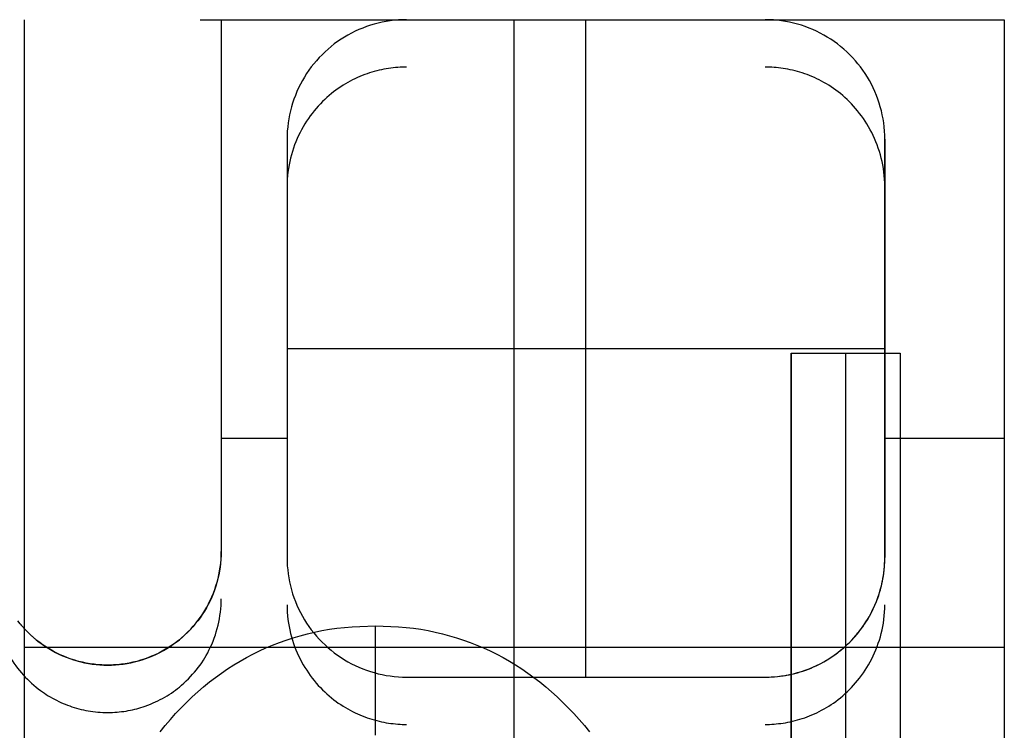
# Model space of a CAD drawing. Header units: millimetres. Extents: x -88 to 88, y -12 to 103.
# Tile 63 of 256: x -56.87 to -54.78, y 10.93 to 12.44. Entities that reach past the tile are written whole.
import ezdxf

# ---------------------------------------------------------------- set-up
doc = ezdxf.new("R2010")
doc.units = ezdxf.units.MM
doc.layers.add('Default', color=7, linetype='Continuous', true_color=0x000000)

msp = doc.modelspace()

# ---------------------------------------------------------------- linework, layer by layer
at = {"layer": 'Default', "color": 254, "true_color": 0xcad1ee, "extrusion": (0, 1, 0)}
for points in [[(56.86, 4.8028), (57.6347, 4.8028)], [(54.7772, 3.1264), (56.86, 3.1264)], [(56.4409, -2.4503), (56.0472, -2.4503)], [(56.0472, -2.4503), (56.0472, -3.4)], [(55.2852, -2.4503), (54.7772, -2.4503)], [(55.2852, -3.4), (55.2852, -2.4503)], [(56.9235, 1.6405), (56.9233, 1.6487), (56.9229, 1.657), (56.9222, 1.6652), (56.9212, 1.6734), (56.92, 1.6815), (56.9184, 1.6896), (56.9166, 1.6976), (56.9145, 1.7056), (56.9122, 1.7135), (56.9095, 1.7213), (56.9067, 1.729), (56.9035, 1.7366), (56.9001, 1.7441), (56.8964, 1.7515), (56.8925, 1.7588), (56.8883, 1.7659), (56.8839, 1.7728), (56.8793, 1.7797), (56.8744, 1.7863), (56.8694, 1.7928), (56.864, 1.7991), (56.8585, 1.8052), (56.8528, 1.8111), (56.8469, 1.8169), (56.8408, 1.8224), (56.8345, 1.8277), (56.828, 1.8328), (56.8213, 1.8376), (56.8145, 1.8423), (56.8076, 1.8467), (56.8004, 1.8508), (56.7932, 1.8547), (56.7858, 1.8584), (56.7783, 1.8618), (56.7707, 1.865), (56.763, 1.8679), (56.7552, 1.8705), (56.7473, 1.8729), (56.7393, 1.8749), (56.7313, 1.8768), (56.7232, 1.8783), (56.715, 1.8796), (56.7069, 1.8805), (56.6986, 1.8812), (56.6904, 1.8817), (56.6822, 1.8818)], [(56.6822, 1.8818), (56.6739, 1.8817), (56.6657, 1.8812), (56.6575, 1.8805), (56.6493, 1.8796), (56.6412, 1.8783), (56.6331, 1.8768), (56.625, 1.8749), (56.6171, 1.8729), (56.6092, 1.8705), (56.6014, 1.8679), (56.5937, 1.865), (56.586, 1.8618), (56.5785, 1.8584), (56.5712, 1.8547), (56.5639, 1.8508), (56.5568, 1.8467), (56.5498, 1.8423), (56.543, 1.8376), (56.5364, 1.8328), (56.5299, 1.8277), (56.5236, 1.8224), (56.5175, 1.8169), (56.5116, 1.8111), (56.5058, 1.8052), (56.5003, 1.7991), (56.495, 1.7928), (56.4899, 1.7863), (56.485, 1.7797), (56.4804, 1.7728), (56.476, 1.7659), (56.4718, 1.7588), (56.4679, 1.7515), (56.4643, 1.7441), (56.4609, 1.7366), (56.4577, 1.729), (56.4548, 1.7213), (56.4522, 1.7135), (56.4498, 1.7056), (56.4477, 1.6976), (56.4459, 1.6896), (56.4444, 1.6815), (56.4431, 1.6734), (56.4421, 1.6652), (56.4414, 1.657), (56.441, 1.6487), (56.4409, 1.6405)], [(56.4409, -2.4898), (56.4409, 1.6278)], [(56.0472, -2.4991), (56.0472, -3.4)], [(55.2852, -3.4), (55.2852, -2.4991)]]:
    msp.add_lwpolyline(points, dxfattribs=at)
at = {"layer": 'Default', "color": 254, "true_color": 0xcad1ee, "extrusion": (-2.94368e-10, 1, -3.89589e-11)}
msp.add_lwpolyline([(56.6822, 1.8818), (56.6904, 1.8817), (56.6986, 1.8812), (56.7069, 1.8805), (56.715, 1.8796), (56.7232, 1.8783), (56.7313, 1.8768), (56.7393, 1.8749), (56.7473, 1.8729), (56.7552, 1.8705), (56.763, 1.8679), (56.7707, 1.865), (56.7783, 1.8618), (56.7858, 1.8584), (56.7932, 1.8547), (56.8004, 1.8508), (56.8076, 1.8467), (56.8145, 1.8423), (56.8213, 1.8376), (56.828, 1.8328), (56.8345, 1.8277), (56.8408, 1.8224), (56.8469, 1.8169), (56.8528, 1.8111), (56.8585, 1.8052), (56.864, 1.7991), (56.8694, 1.7928), (56.8744, 1.7863), (56.8793, 1.7797), (56.8839, 1.7728), (56.8883, 1.7659), (56.8925, 1.7588), (56.8964, 1.7515), (56.9001, 1.7441), (56.9035, 1.7366), (56.9067, 1.729), (56.9095, 1.7213), (56.9122, 1.7135), (56.9145, 1.7056), (56.9166, 1.6976), (56.9184, 1.6896), (56.92, 1.6815), (56.9212, 1.6734), (56.9222, 1.6652), (56.9229, 1.657), (56.9233, 1.6487), (56.9235, 1.6405)], dxfattribs=at)
at = {"layer": 'Default', "color": 254, "true_color": 0xcad1ee, "extrusion": (1, -3.06519e-11, 1.77732e-21)}
msp.add_lwpolyline([(1.3908, 4.8028), (12.4398, 4.8028)], dxfattribs=at)
at = {"layer": 'Default', "color": 254, "true_color": 0xcad1ee, "extrusion": (1, 0, 0)}
for points in [[(12.4398, 3.1264), (12.4398, 4.8028)], [(11.3222, 1.8818), (12.4398, 1.8818)], [(11.3222, 1.6405), (12.4398, 1.6405)], [(12.4398, -3.4), (12.4398, -2.4503)], [(12.4398, -2.4503), (12.4398, 3.1264)], [(10.6618, -2.5124), (12.4398, -2.4503)], [(12.1858, -2.4592), (11.2968, -2.4902)], [(12.1858, -3.4), (12.1858, -2.4592)], [(11.2968, -2.4902), (12.1858, -2.4592)], [(11.8746, -2.47), (11.8746, 1.6405)], [(11.7413, -3.4), (11.7413, -2.4747)], [(11.7413, -3.4), (11.7413, -2.4747)], [(11.7308, 8.2572), (11.7308, 8.308)], [(11.7308, 8.2572), (11.7308, 8.308)], [(11.7308, 8.2572), (11.7308, 8.308)], [(11.3095, 1.6278), (11.3095, -2.4898)], [(11.2968, -3.4), (11.2968, -2.4902)], [(11.1515, 8.2572), (11.1515, 8.308)], [(11.1383, 8.2572), (11.1383, 8.308)], [(11.1483, 8.2572), (11.1483, 8.308)], [(11.1483, 8.2572), (11.1483, 8.308)], [(11.1383, 8.2572), (11.1383, 8.308)], [(11.1216, 8.2572), (11.1216, 8.308)], [(11.1216, 8.2572), (11.1216, 8.308)], [(11.0985, 8.2572), (11.0985, 8.308)], [(11.0985, 8.2572), (11.0985, 8.308)], [(11.0682, 1.6278), (11.0682, -2.4982)], [(11.0686, 8.2572), (11.0686, 8.308)], [(11.0686, 8.2572), (11.0686, 8.308)], [(11.0324, 8.2572), (11.0324, 8.308)], [(11.0428, -3.4), (11.0428, -2.4991)], [(11.0324, 8.2572), (11.0324, 8.308)], [(11.0428, -3.4), (11.0428, -2.4991)], [(10.9894, 8.2572), (10.9894, 8.308)], [(10.9894, 8.2572), (10.9894, 8.308)], [(10.9396, 8.2572), (10.9396, 8.308)], [(10.9396, 8.2572), (10.9396, 8.308)]]:
    msp.add_lwpolyline(points, dxfattribs=at)
at = {"layer": 'Default', "color": 254, "true_color": 0xcad1ee, "extrusion": (1, -1.26976e-10, 2.94546e-20)}
msp.add_lwpolyline([(9.7728, 3.1264), (12.4398, 3.1264)], dxfattribs=at)
at = {"layer": 'Default', "color": 254, "true_color": 0xcad1ee}
for points in [[(-56.86, 12.4398), (-56.86, 9.7719)], [(-56.4858, 12.4398), (-54.7772, 12.4398)], [(-56.4409, 12.4398), (-56.4409, 11.3095)], [(-56.0472, 12.4398), (-56.0558, 12.4396), (-56.0645, 12.4392), (-56.0732, 12.4385), (-56.0818, 12.4374), (-56.0903, 12.4361), (-56.0989, 12.4345), (-56.1073, 12.4326), (-56.1157, 12.4304), (-56.124, 12.4279), (-56.1322, 12.4251), (-56.1404, 12.4221), (-56.1484, 12.4188), (-56.1563, 12.4152), (-56.164, 12.4113), (-56.1717, 12.4072), (-56.1792, 12.4028), (-56.1865, 12.3982), (-56.1937, 12.3933), (-56.2007, 12.3882), (-56.2075, 12.3828), (-56.2141, 12.3772), (-56.2205, 12.3714), (-56.2268, 12.3654), (-56.2328, 12.3592), (-56.2386, 12.3527), (-56.2442, 12.3461), (-56.2496, 12.3393), (-56.2547, 12.3323), (-56.2596, 12.3251), (-56.2642, 12.3178), (-56.2686, 12.3103), (-56.2727, 12.3026), (-56.2766, 12.2949), (-56.2801, 12.287), (-56.2835, 12.279), (-56.2865, 12.2708), (-56.2893, 12.2626), (-56.2918, 12.2543), (-56.294, 12.2459), (-56.2959, 12.2375), (-56.2975, 12.2289), (-56.2988, 12.2204), (-56.2998, 12.2118), (-56.3006, 12.2031), (-56.301, 12.1945), (-56.3012, 12.1858)], [(-56.0472, 12.4398), (-56.0558, 12.4396), (-56.0645, 12.4392), (-56.0732, 12.4385), (-56.0818, 12.4374), (-56.0903, 12.4361), (-56.0989, 12.4345), (-56.1073, 12.4326), (-56.1157, 12.4304), (-56.124, 12.4279), (-56.1322, 12.4251), (-56.1404, 12.4221), (-56.1484, 12.4188), (-56.1563, 12.4152), (-56.164, 12.4113), (-56.1717, 12.4072), (-56.1792, 12.4028), (-56.1865, 12.3982), (-56.1937, 12.3933), (-56.2007, 12.3882), (-56.2075, 12.3828), (-56.2141, 12.3772), (-56.2205, 12.3714), (-56.2268, 12.3654), (-56.2328, 12.3592), (-56.2386, 12.3527), (-56.2442, 12.3461), (-56.2496, 12.3393), (-56.2547, 12.3323), (-56.2596, 12.3251), (-56.2642, 12.3178), (-56.2686, 12.3103), (-56.2727, 12.3026), (-56.2766, 12.2949), (-56.2801, 12.287), (-56.2835, 12.279), (-56.2865, 12.2708), (-56.2893, 12.2626), (-56.2918, 12.2543), (-56.294, 12.2459), (-56.2959, 12.2375), (-56.2975, 12.2289), (-56.2988, 12.2204), (-56.2998, 12.2118), (-56.3006, 12.2031), (-56.301, 12.1945), (-56.3012, 12.1858)], [(-56.0472, 12.4398), (-55.2852, 12.4398)], [(-55.8186, 9.7728), (-55.8186, 12.4398)], [(-55.6662, 11.0428), (-55.6662, 12.4398)], [(-55.0312, 12.1858), (-55.0313, 12.1945), (-55.0318, 12.2031), (-55.0325, 12.2118), (-55.0335, 12.2204), (-55.0349, 12.2289), (-55.0365, 12.2375), (-55.0384, 12.2459), (-55.0406, 12.2543), (-55.0431, 12.2626), (-55.0458, 12.2708), (-55.0489, 12.279), (-55.0522, 12.287), (-55.0558, 12.2949), (-55.0597, 12.3026), (-55.0638, 12.3103), (-55.0682, 12.3178), (-55.0728, 12.3251), (-55.0777, 12.3323), (-55.0828, 12.3393), (-55.0881, 12.3461), (-55.0937, 12.3527), (-55.0995, 12.3592), (-55.1056, 12.3654), (-55.1118, 12.3714), (-55.1182, 12.3772), (-55.1249, 12.3828), (-55.1317, 12.3882), (-55.1387, 12.3933), (-55.1459, 12.3982), (-55.1532, 12.4028), (-55.1607, 12.4072), (-55.1683, 12.4113), (-55.1761, 12.4152), (-55.184, 12.4188), (-55.192, 12.4221), (-55.2001, 12.4251), (-55.2083, 12.4279), (-55.2166, 12.4304), (-55.225, 12.4326), (-55.2335, 12.4345), (-55.242, 12.4361), (-55.2506, 12.4374), (-55.2592, 12.4385), (-55.2678, 12.4392), (-55.2765, 12.4396), (-55.2852, 12.4398)], [(-55.0312, 12.1858), (-55.0313, 12.1945), (-55.0318, 12.2031), (-55.0325, 12.2118), (-55.0335, 12.2204), (-55.0349, 12.2289), (-55.0365, 12.2375), (-55.0384, 12.2459), (-55.0406, 12.2543), (-55.0431, 12.2626), (-55.0458, 12.2708), (-55.0489, 12.279), (-55.0522, 12.287), (-55.0558, 12.2949), (-55.0597, 12.3026), (-55.0638, 12.3103), (-55.0682, 12.3178), (-55.0728, 12.3251), (-55.0777, 12.3323), (-55.0828, 12.3393), (-55.0881, 12.3461), (-55.0937, 12.3527), (-55.0995, 12.3592), (-55.1056, 12.3654), (-55.1118, 12.3714), (-55.1182, 12.3772), (-55.1249, 12.3828), (-55.1317, 12.3882), (-55.1387, 12.3933), (-55.1459, 12.3982), (-55.1532, 12.4028), (-55.1607, 12.4072), (-55.1683, 12.4113), (-55.1761, 12.4152), (-55.184, 12.4188), (-55.192, 12.4221), (-55.2001, 12.4251), (-55.2083, 12.4279), (-55.2166, 12.4304), (-55.225, 12.4326), (-55.2335, 12.4345), (-55.242, 12.4361), (-55.2506, 12.4374), (-55.2592, 12.4385), (-55.2678, 12.4392), (-55.2765, 12.4396), (-55.2852, 12.4398)], [(-54.7772, 12.4398), (-54.7772, 9.7728)], [(-54.7772, 12.4398), (-54.7772, 9.7728)], [(-56.3012, 12.1858), (-56.3012, 11.2968)], [(-56.3012, 12.1858), (-56.3012, 11.2968)], [(-55.0312, 11.2968), (-55.0312, 12.1858)], [(-55.0312, 12.1858), (-55.0312, 11.2968)], [(-56.3012, 11.7413), (-55.0312, 11.7413)], [(-55.2299, 9.5004), (-55.2299, 11.7308)], [(-55.2299, 11.7308), (-54.9982, 11.7308)], [(-55.2299, 9.5004), (-55.2299, 11.7308)], [(-55.2299, 11.7308), (-54.9982, 11.7308)], [(-55.2299, 11.7308), (-55.2299, 9.5004)], [(-55.2299, 11.7308), (-54.9982, 11.7308)], [(-55.1141, 9.5004), (-55.1141, 11.7308)], [(-54.9982, 11.7308), (-54.9982, 9.5004)], [(-54.9982, 11.7308), (-54.9982, 9.5004)], [(-54.9982, 11.7308), (-54.9982, 9.5004)], [(-56.4409, 11.5508), (-56.3012, 11.5508)], [(-55.0312, 11.5508), (-54.7772, 11.5508)], [(-56.4409, 11.3095), (-56.441, 11.3012), (-56.4415, 11.2928), (-56.4422, 11.2845), (-56.4432, 11.2763), (-56.4445, 11.268), (-56.446, 11.2599), (-56.4479, 11.2517), (-56.45, 11.2437), (-56.4524, 11.2357), (-56.4551, 11.2278), (-56.4581, 11.22), (-56.4613, 11.2124), (-56.4648, 11.2048), (-56.4685, 11.1973), (-56.4725, 11.19), (-56.4768, 11.1829), (-56.4813, 11.1759), (-56.486, 11.169), (-56.491, 11.1623), (-56.4961, 11.1558), (-56.5016, 11.1495), (-56.5072, 11.1433), (-56.513, 11.1374), (-56.5191, 11.1317), (-56.5253, 11.1261), (-56.5317, 11.1208), (-56.5383, 11.1158), (-56.5451, 11.1109), (-56.552, 11.1063), (-56.5591, 11.1019), (-56.5664, 11.0978), (-56.5737, 11.0939), (-56.5812, 11.0903), (-56.5889, 11.087), (-56.5966, 11.0839), (-56.6044, 11.081), (-56.6124, 11.0785), (-56.6204, 11.0762), (-56.6285, 11.0742), (-56.6366, 11.0725), (-56.6448, 11.0711), (-56.6531, 11.0699), (-56.6614, 11.0691), (-56.6697, 11.0685), (-56.678, 11.0682), (-56.6863, 11.0682), (-56.6947, 11.0685), (-56.703, 11.0691), (-56.7113, 11.0699), (-56.7195, 11.0711), (-56.7277, 11.0725), (-56.7359, 11.0742), (-56.744, 11.0762), (-56.752, 11.0785), (-56.7599, 11.081), (-56.7677, 11.0839), (-56.7755, 11.087), (-56.7831, 11.0903), (-56.7906, 11.0939), (-56.798, 11.0978), (-56.8052, 11.1019), (-56.8123, 11.1063), (-56.8193, 11.1109), (-56.826, 11.1158), (-56.8326, 11.1208), (-56.839, 11.1261), (-56.8453, 11.1317), (-56.8513, 11.1374), (-56.8572, 11.1433), (-56.8628, 11.1495), (-56.8682, 11.1558), (-56.8734, 11.1623)], [(-56.6822, 11.0682), (-56.6739, 11.0683), (-56.6657, 11.0687), (-56.6575, 11.0695), (-56.6493, 11.0704), (-56.6412, 11.0717), (-56.6331, 11.0732), (-56.625, 11.075), (-56.6171, 11.0771), (-56.6092, 11.0795), (-56.6014, 11.0821), (-56.5937, 11.085), (-56.586, 11.0882), (-56.5785, 11.0916), (-56.5712, 11.0952), (-56.5639, 11.0992), (-56.5568, 11.1033), (-56.5498, 11.1077), (-56.543, 11.1124), (-56.5364, 11.1172), (-56.5299, 11.1223), (-56.5236, 11.1276), (-56.5175, 11.1331), (-56.5116, 11.1389), (-56.5058, 11.1448), (-56.5003, 11.1509), (-56.495, 11.1572), (-56.4899, 11.1637), (-56.485, 11.1703), (-56.4804, 11.1771), (-56.476, 11.1841), (-56.4718, 11.1912), (-56.4679, 11.1985), (-56.4643, 11.2059), (-56.4609, 11.2134), (-56.4577, 11.221), (-56.4548, 11.2287), (-56.4522, 11.2365), (-56.4498, 11.2444), (-56.4477, 11.2524), (-56.4459, 11.2604), (-56.4444, 11.2685), (-56.4431, 11.2766), (-56.4421, 11.2848), (-56.4414, 11.293), (-56.441, 11.3012), (-56.4409, 11.3095)], [(-56.3012, 11.2968), (-56.301, 11.2881), (-56.3006, 11.2795), (-56.2998, 11.2708), (-56.2988, 11.2622), (-56.2975, 11.2536), (-56.2959, 11.2451), (-56.294, 11.2366), (-56.2918, 11.2283), (-56.2893, 11.2199), (-56.2865, 11.2117), (-56.2835, 11.2036), (-56.2801, 11.1956), (-56.2766, 11.1877), (-56.2727, 11.1799), (-56.2686, 11.1723), (-56.2642, 11.1648), (-56.2596, 11.1575), (-56.2547, 11.1503), (-56.2496, 11.1433), (-56.2442, 11.1365), (-56.2386, 11.1299), (-56.2328, 11.1234), (-56.2268, 11.1172), (-56.2205, 11.1112), (-56.2141, 11.1053), (-56.2075, 11.0998), (-56.2007, 11.0944), (-56.1937, 11.0893), (-56.1865, 11.0844), (-56.1792, 11.0798), (-56.1717, 11.0754), (-56.164, 11.0713), (-56.1563, 11.0674), (-56.1484, 11.0638), (-56.1404, 11.0605), (-56.1322, 11.0575), (-56.124, 11.0547), (-56.1157, 11.0522), (-56.1073, 11.05), (-56.0989, 11.0481), (-56.0903, 11.0465), (-56.0818, 11.0452), (-56.0732, 11.0441), (-56.0645, 11.0434), (-56.0558, 11.0429), (-56.0472, 11.0428)], [(-56.3012, 11.2968), (-56.301, 11.2881), (-56.3006, 11.2795), (-56.2998, 11.2708), (-56.2988, 11.2622), (-56.2975, 11.2536), (-56.2959, 11.2451), (-56.294, 11.2366), (-56.2918, 11.2283), (-56.2893, 11.2199), (-56.2865, 11.2117), (-56.2835, 11.2036), (-56.2801, 11.1956), (-56.2766, 11.1877), (-56.2727, 11.1799), (-56.2686, 11.1723), (-56.2642, 11.1648), (-56.2596, 11.1575), (-56.2547, 11.1503), (-56.2496, 11.1433), (-56.2442, 11.1365), (-56.2386, 11.1299), (-56.2328, 11.1234), (-56.2268, 11.1172), (-56.2205, 11.1112), (-56.2141, 11.1053), (-56.2075, 11.0998), (-56.2007, 11.0944), (-56.1937, 11.0893), (-56.1865, 11.0844), (-56.1792, 11.0798), (-56.1717, 11.0754), (-56.164, 11.0713), (-56.1563, 11.0674), (-56.1484, 11.0638), (-56.1404, 11.0605), (-56.1322, 11.0575), (-56.124, 11.0547), (-56.1157, 11.0522), (-56.1073, 11.05), (-56.0989, 11.0481), (-56.0903, 11.0465), (-56.0818, 11.0452), (-56.0732, 11.0441), (-56.0645, 11.0434), (-56.0558, 11.0429), (-56.0472, 11.0428)], [(-55.2852, 11.0428), (-55.2787, 11.0429), (-55.2722, 11.0432), (-55.2658, 11.0436), (-55.2594, 11.0442), (-55.2531, 11.0449), (-55.2469, 11.0457), (-55.2407, 11.0467), (-55.2346, 11.0478), (-55.2286, 11.0491), (-55.2226, 11.0505), (-55.2167, 11.052), (-55.2108, 11.0537), (-55.205, 11.0555), (-55.1992, 11.0575), (-55.1935, 11.0596), (-55.1879, 11.0619), (-55.1823, 11.0643), (-55.1767, 11.0668), (-55.1713, 11.0695), (-55.1659, 11.0723), (-55.1605, 11.0753), (-55.1552, 11.0784), (-55.15, 11.0816), (-55.1448, 11.085), (-55.1397, 11.0886), (-55.1345, 11.0923), (-55.1294, 11.0963), (-55.1244, 11.1003), (-55.1194, 11.1045), (-55.1146, 11.1087), (-55.11, 11.1129), (-55.1056, 11.1172), (-55.1013, 11.1215), (-55.0972, 11.1259), (-55.0931, 11.1304), (-55.0892, 11.135), (-55.0854, 11.1398), (-55.0817, 11.1446), (-55.0781, 11.1496), (-55.0746, 11.1547), (-55.0712, 11.16), (-55.0678, 11.1654), (-55.0646, 11.171), (-55.0615, 11.1767), (-55.0585, 11.1825), (-55.0556, 11.1883), (-55.053, 11.194), (-55.0505, 11.1996), (-55.0482, 11.2052), (-55.0461, 11.2108), (-55.0441, 11.2165), (-55.0422, 11.2223), (-55.0405, 11.2282), (-55.039, 11.2341), (-55.0375, 11.2401), (-55.0362, 11.2461), (-55.0351, 11.2522), (-55.0341, 11.2584), (-55.0333, 11.2646), (-55.0326, 11.2709), (-55.032, 11.2773), (-55.0316, 11.2837), (-55.0313, 11.2902), (-55.0312, 11.2968)], [(-55.2852, 11.0428), (-55.2765, 11.0429), (-55.2678, 11.0434), (-55.2592, 11.0441), (-55.2506, 11.0452), (-55.242, 11.0465), (-55.2335, 11.0481), (-55.225, 11.05), (-55.2166, 11.0522), (-55.2083, 11.0547), (-55.2001, 11.0575), (-55.192, 11.0605), (-55.184, 11.0638), (-55.1761, 11.0674), (-55.1683, 11.0713), (-55.1607, 11.0754), (-55.1532, 11.0798), (-55.1459, 11.0844), (-55.1387, 11.0893), (-55.1317, 11.0944), (-55.1249, 11.0998), (-55.1182, 11.1053), (-55.1118, 11.1112), (-55.1056, 11.1172), (-55.0995, 11.1234), (-55.0937, 11.1299), (-55.0881, 11.1365), (-55.0828, 11.1433), (-55.0777, 11.1503), (-55.0728, 11.1575), (-55.0682, 11.1648), (-55.0638, 11.1723), (-55.0597, 11.1799), (-55.0558, 11.1877), (-55.0522, 11.1956), (-55.0489, 11.2036), (-55.0458, 11.2117), (-55.0431, 11.2199), (-55.0406, 11.2283), (-55.0384, 11.2366), (-55.0365, 11.2451), (-55.0349, 11.2536), (-55.0335, 11.2622), (-55.0325, 11.2708), (-55.0318, 11.2795), (-55.0313, 11.2881), (-55.0312, 11.2968)], [(-56.8694, 11.1572), (-56.864, 11.1509), (-56.8585, 11.1448), (-56.8528, 11.1389), (-56.8469, 11.1331), (-56.8408, 11.1276), (-56.8345, 11.1223), (-56.828, 11.1172), (-56.8213, 11.1124), (-56.8145, 11.1077), (-56.8076, 11.1033), (-56.8004, 11.0992), (-56.7932, 11.0952), (-56.7858, 11.0916), (-56.7783, 11.0882), (-56.7707, 11.085), (-56.763, 11.0821), (-56.7552, 11.0795), (-56.7473, 11.0771), (-56.7393, 11.075), (-56.7313, 11.0732), (-56.7232, 11.0717), (-56.715, 11.0704), (-56.7069, 11.0695), (-56.6986, 11.0687), (-56.6904, 11.0683), (-56.6822, 11.0682)], [(-56.571, 10.9261), (-56.5601, 10.9396), (-56.5491, 10.9525), (-56.5379, 10.9651), (-56.5263, 10.9774), (-56.5144, 10.9894), (-56.5027, 11.0007), (-56.4907, 11.0116), (-56.4785, 11.0222), (-56.4659, 11.0324), (-56.4534, 11.042), (-56.4406, 11.0512), (-56.4276, 11.0601), (-56.4143, 11.0686), (-56.4011, 11.0767), (-56.3876, 11.0843), (-56.3739, 11.0916), (-56.36, 11.0985), (-56.346, 11.1049), (-56.3319, 11.1109), (-56.3175, 11.1164), (-56.303, 11.1216), (-56.2881, 11.1264), (-56.2731, 11.1308), (-56.258, 11.1348), (-56.2428, 11.1383), (-56.2271, 11.1415), (-56.2113, 11.1443), (-56.1954, 11.1465), (-56.1794, 11.1483), (-56.163, 11.1496), (-56.1465, 11.1504), (-56.1134, 11.1515)], [(-56.571, 10.9261), (-56.5601, 10.9396), (-56.5491, 10.9525), (-56.5379, 10.9651), (-56.5263, 10.9774), (-56.5144, 10.9894), (-56.5027, 11.0007), (-56.4907, 11.0116), (-56.4785, 11.0222), (-56.4659, 11.0324), (-56.4534, 11.042), (-56.4406, 11.0512), (-56.4276, 11.0601), (-56.4143, 11.0686), (-56.4011, 11.0767), (-56.3876, 11.0843), (-56.3739, 11.0916), (-56.36, 11.0985), (-56.346, 11.1049), (-56.3319, 11.1109), (-56.3175, 11.1164), (-56.303, 11.1216), (-56.2881, 11.1264), (-56.2731, 11.1308), (-56.258, 11.1348), (-56.2428, 11.1383), (-56.2271, 11.1415), (-56.2113, 11.1443), (-56.1954, 11.1465), (-56.1794, 11.1483), (-56.163, 11.1496), (-56.1465, 11.1504), (-56.1134, 11.1515)], [(-56.571, 10.9261), (-56.5601, 10.9396), (-56.5491, 10.9525), (-56.5379, 10.9651), (-56.5263, 10.9774), (-56.5144, 10.9894), (-56.5027, 11.0007), (-56.4907, 11.0116), (-56.4785, 11.0222), (-56.4659, 11.0324), (-56.4534, 11.042), (-56.4406, 11.0512), (-56.4276, 11.0601), (-56.4143, 11.0686), (-56.4011, 11.0767), (-56.3876, 11.0843), (-56.3739, 11.0916), (-56.36, 11.0985), (-56.346, 11.1049), (-56.3319, 11.1109), (-56.3175, 11.1164), (-56.303, 11.1216), (-56.2881, 11.1264), (-56.2731, 11.1308), (-56.258, 11.1348), (-56.2428, 11.1383), (-56.2271, 11.1415), (-56.2113, 11.1443), (-56.1954, 11.1465), (-56.1794, 11.1483), (-56.163, 11.1496), (-56.1465, 11.1504), (-56.1134, 11.1515)], [(-56.1134, 11.1515), (-56.0807, 11.1504), (-56.0645, 11.1496), (-56.0482, 11.1483), (-56.0326, 11.1465), (-56.0171, 11.1443), (-56.0016, 11.1415), (-55.9862, 11.1383), (-55.9711, 11.1348), (-55.9561, 11.1308), (-55.9412, 11.1264), (-55.9265, 11.1216), (-55.9119, 11.1164), (-55.8976, 11.1109), (-55.8834, 11.1049), (-55.8694, 11.0985), (-55.8557, 11.0916), (-55.8421, 11.0843), (-55.8287, 11.0767), (-55.8156, 11.0686), (-55.8023, 11.0601), (-55.7893, 11.0512), (-55.7765, 11.042), (-55.764, 11.0324), (-55.7514, 11.0222), (-55.7392, 11.0116), (-55.7272, 11.0006), (-55.7156, 10.9894), (-55.7036, 10.9774), (-55.6919, 10.9651), (-55.6805, 10.9525), (-55.6694, 10.9396), (-55.6583, 10.9262)], [(-56.1134, 11.1515), (-56.0807, 11.1504), (-56.0645, 11.1496), (-56.0482, 11.1483), (-56.0326, 11.1465), (-56.0171, 11.1443), (-56.0016, 11.1415), (-55.9862, 11.1383), (-55.9711, 11.1348), (-55.9561, 11.1308), (-55.9412, 11.1264), (-55.9265, 11.1216), (-55.9119, 11.1164), (-55.8976, 11.1109), (-55.8834, 11.1049), (-55.8694, 11.0985), (-55.8557, 11.0916), (-55.8421, 11.0843), (-55.8287, 11.0767), (-55.8156, 11.0686), (-55.8023, 11.0601), (-55.7893, 11.0512), (-55.7765, 11.042), (-55.764, 11.0324), (-55.7514, 11.0222), (-55.7392, 11.0116), (-55.7272, 11.0006), (-55.7156, 10.9894), (-55.7036, 10.9774), (-55.6919, 10.9651), (-55.6805, 10.9525), (-55.6694, 10.9396), (-55.6583, 10.9262)], [(-56.1134, 11.1515), (-56.0807, 11.1504), (-56.0645, 11.1496), (-56.0482, 11.1483), (-56.0326, 11.1465), (-56.0171, 11.1443), (-56.0016, 11.1415), (-55.9862, 11.1383), (-55.9711, 11.1348), (-55.9561, 11.1308), (-55.9412, 11.1264), (-55.9265, 11.1216), (-55.9119, 11.1164), (-55.8976, 11.1109), (-55.8834, 11.1049), (-55.8694, 11.0985), (-55.8557, 11.0916), (-55.8421, 11.0843), (-55.8287, 11.0767), (-55.8156, 11.0686), (-55.8023, 11.0601), (-55.7893, 11.0512), (-55.7765, 11.042), (-55.764, 11.0324), (-55.7514, 11.0222), (-55.7392, 11.0116), (-55.7272, 11.0006), (-55.7156, 10.9894), (-55.7036, 10.9774), (-55.6919, 10.9651), (-55.6805, 10.9525), (-55.6694, 10.9396), (-55.6583, 10.9262)], [(-56.1134, 10.9196), (-56.1134, 11.1515)], [(-56.86, 11.1063), (-54.7772, 11.1063)], [(-56.0472, 11.0428), (-55.2852, 11.0428)], [(-56.0472, 11.0428), (-55.2852, 11.0428)], [(-56.0472, 11.0428), (-55.2852, 11.0428)]]:
    msp.add_lwpolyline(points, dxfattribs=at)
at = {"layer": 'Default', "color": 254, "true_color": 0xcad1ee, "extrusion": (-5.34536e-10, 1, 9.90561e-11)}
msp.add_lwpolyline([(56.4409, 1.6405), (56.441, 1.6487), (56.4414, 1.657), (56.4421, 1.6652), (56.4431, 1.6734), (56.4444, 1.6815), (56.4459, 1.6896), (56.4477, 1.6976), (56.4498, 1.7056), (56.4522, 1.7135), (56.4548, 1.7213), (56.4577, 1.729), (56.4609, 1.7366), (56.4643, 1.7441), (56.4679, 1.7515), (56.4718, 1.7588), (56.476, 1.7659), (56.4804, 1.7728), (56.485, 1.7797), (56.4899, 1.7863), (56.495, 1.7928), (56.5003, 1.7991), (56.5058, 1.8052), (56.5116, 1.8111), (56.5175, 1.8169), (56.5236, 1.8224), (56.5299, 1.8277), (56.5364, 1.8328), (56.543, 1.8376), (56.5498, 1.8423), (56.5568, 1.8467), (56.5639, 1.8508), (56.5712, 1.8547), (56.5785, 1.8584), (56.586, 1.8618), (56.5937, 1.865), (56.6014, 1.8679), (56.6092, 1.8705), (56.6171, 1.8729), (56.625, 1.8749), (56.6331, 1.8768), (56.6412, 1.8783), (56.6493, 1.8796), (56.6575, 1.8805), (56.6657, 1.8812), (56.6739, 1.8817), (56.6822, 1.8818)], dxfattribs=at)
at = {"layer": 'Default', "color": 254, "true_color": 0xcad1ee, "extrusion": (1.44238e-20, 1, -9.68335e-11)}
msp.add_lwpolyline([(56.4409, 1.6405), (56.4409, -2.4503)], dxfattribs=at)
at = {"layer": 'Default', "color": 254, "true_color": 0xcad1ee, "extrusion": (1, -4.93666e-10, -1.72392e-11)}
msp.add_lwpolyline([(11.3095, -2.4898), (12.4398, -2.4503)], dxfattribs=at)
at = {"layer": 'Default', "color": 254, "true_color": 0xcad1ee, "extrusion": (2.12405e-09, -0.034899, 0.999391)}
msp.add_lwpolyline([(-56.0472, 12.3467), (-56.0518, 12.3467), (-56.0564, 12.3465), (-56.0611, 12.3463), (-56.0659, 12.346), (-56.0707, 12.3456), (-56.0756, 12.3451), (-56.0805, 12.3445), (-56.0854, 12.3437), (-56.0904, 12.3429), (-56.0954, 12.342), (-56.1004, 12.341), (-56.1055, 12.3398), (-56.1106, 12.3386), (-56.1157, 12.3372), (-56.1208, 12.3357), (-56.1259, 12.3341), (-56.1311, 12.3324), (-56.1362, 12.3305), (-56.1414, 12.3285), (-56.1465, 12.3264), (-56.1517, 12.3242), (-56.1568, 12.3218), (-56.1619, 12.3193), (-56.167, 12.3166), (-56.1721, 12.3138), (-56.1772, 12.3109), (-56.1822, 12.3078), (-56.1872, 12.3046), (-56.1922, 12.3012), (-56.1972, 12.2976), (-56.2021, 12.294), (-56.2069, 12.2901), (-56.2118, 12.2861), (-56.2165, 12.2819), (-56.2212, 12.2776), (-56.2258, 12.2731), (-56.2304, 12.2684), (-56.2348, 12.2636), (-56.2392, 12.2586), (-56.2435, 12.2534), (-56.2476, 12.2482), (-56.2517, 12.2427), (-56.2557, 12.2372), (-56.2595, 12.2314), (-56.2632, 12.2256), (-56.2667, 12.2196), (-56.2702, 12.2135), (-56.2734, 12.2073), (-56.2766, 12.2009), (-56.2795, 12.1944), (-56.2824, 12.1878), (-56.285, 12.1811), (-56.2875, 12.1743), (-56.2897, 12.1673), (-56.2918, 12.1603), (-56.2937, 12.1531), (-56.2954, 12.1459), (-56.2969, 12.1385), (-56.2982, 12.1311), (-56.2992, 12.1235), (-56.3001, 12.1159), (-56.3007, 12.1082), (-56.3011, 12.1004), (-56.3012, 12.0925)], dxfattribs=at)
at = {"layer": 'Default', "color": 254, "true_color": 0xcad1ee, "extrusion": (-2.32192e-09, -0.034899, 0.999391)}
msp.add_lwpolyline([(-55.0312, 12.0925), (-55.0313, 12.1004), (-55.0317, 12.1082), (-55.0323, 12.1159), (-55.0331, 12.1235), (-55.0342, 12.1311), (-55.0354, 12.1385), (-55.0369, 12.1459), (-55.0386, 12.1531), (-55.0405, 12.1603), (-55.0426, 12.1673), (-55.0449, 12.1743), (-55.0474, 12.1811), (-55.05, 12.1878), (-55.0528, 12.1944), (-55.0558, 12.2009), (-55.0589, 12.2073), (-55.0622, 12.2135), (-55.0656, 12.2197), (-55.0692, 12.2256), (-55.0729, 12.2315), (-55.0767, 12.2372), (-55.0807, 12.2428), (-55.0847, 12.2482), (-55.0889, 12.2535), (-55.0932, 12.2586), (-55.0976, 12.2636), (-55.102, 12.2684), (-55.1066, 12.2731), (-55.1112, 12.2776), (-55.1159, 12.282), (-55.1206, 12.2861), (-55.1255, 12.2902), (-55.1303, 12.294), (-55.1352, 12.2977), (-55.1402, 12.3012), (-55.1452, 12.3046), (-55.1502, 12.3078), (-55.1552, 12.3109), (-55.1603, 12.3138), (-55.1654, 12.3166), (-55.1705, 12.3193), (-55.1756, 12.3218), (-55.1808, 12.3242), (-55.1859, 12.3264), (-55.191, 12.3285), (-55.1962, 12.3305), (-55.2013, 12.3324), (-55.2065, 12.3341), (-55.2116, 12.3357), (-55.2167, 12.3372), (-55.2218, 12.3386), (-55.2269, 12.3398), (-55.232, 12.341), (-55.237, 12.342), (-55.242, 12.3429), (-55.247, 12.3437), (-55.2519, 12.3445), (-55.2568, 12.3451), (-55.2617, 12.3456), (-55.2665, 12.346), (-55.2712, 12.3463), (-55.2759, 12.3465), (-55.2806, 12.3466), (-55.2852, 12.3467)], dxfattribs=at)
at = {"layer": 'Default', "color": 254, "true_color": 0xcad1ee, "extrusion": (-6.74544e-19, 1, -6.81391e-10)}
msp.add_lwpolyline([(56.3012, -2.4592), (56.3012, -3.4)], dxfattribs=at)
at = {"layer": 'Default', "color": 254, "true_color": 0xcad1ee, "extrusion": (1, 3.46213e-19, 5.39935e-10)}
msp.add_lwpolyline([(12.1858, -2.4592), (12.1858, -3.4)], dxfattribs=at)
at = {"layer": 'Default', "color": 254, "true_color": 0xcad1ee, "extrusion": (-9.13959e-15, 1, 3.9357e-11)}
msp.add_lwpolyline([(56.9235, 1.6405), (56.9233, 1.6487), (56.9229, 1.657), (56.9222, 1.6652), (56.9212, 1.6734), (56.92, 1.6815), (56.9184, 1.6896), (56.9166, 1.6976), (56.9145, 1.7056), (56.9122, 1.7135), (56.9095, 1.7213), (56.9067, 1.729), (56.9035, 1.7366), (56.9001, 1.7441), (56.8964, 1.7515), (56.8925, 1.7588), (56.8883, 1.7659), (56.8839, 1.7728), (56.8793, 1.7797), (56.8744, 1.7863), (56.8694, 1.7928), (56.864, 1.7991), (56.8585, 1.8052), (56.8528, 1.8111), (56.8469, 1.8169), (56.8408, 1.8224), (56.8345, 1.8277), (56.828, 1.8328), (56.8213, 1.8376), (56.8145, 1.8423), (56.8076, 1.8467), (56.8004, 1.8508), (56.7932, 1.8547), (56.7858, 1.8584), (56.7783, 1.8618), (56.7707, 1.865), (56.763, 1.8679), (56.7552, 1.8705), (56.7473, 1.8729), (56.7393, 1.8749), (56.7313, 1.8768), (56.7232, 1.8783), (56.715, 1.8796), (56.7069, 1.8805), (56.6986, 1.8812), (56.6904, 1.8817), (56.6822, 1.8818)], dxfattribs=at)
at = {"layer": 'Default', "color": 254, "true_color": 0xcad1ee, "extrusion": (1, -2.80715e-13, 2.80715e-13)}
msp.add_lwpolyline([(11.3222, 1.8111), (11.3181, 1.8111), (11.314, 1.8109), (11.3099, 1.8107), (11.3057, 1.8104), (11.3015, 1.81), (11.2973, 1.8094), (11.2931, 1.8088), (11.2888, 1.8081), (11.2846, 1.8072), (11.2803, 1.8063), (11.276, 1.8052), (11.2717, 1.804), (11.2675, 1.8028), (11.2632, 1.8014), (11.2589, 1.7999), (11.2547, 1.7983), (11.2505, 1.7965), (11.2463, 1.7947), (11.2421, 1.7927), (11.238, 1.7906), (11.2339, 1.7885), (11.2298, 1.7862), (11.2258, 1.7838), (11.2219, 1.7812), (11.218, 1.7786), (11.2141, 1.7759), (11.2103, 1.7731), (11.2066, 1.7701), (11.203, 1.7671), (11.1994, 1.764), (11.196, 1.7607), (11.1926, 1.7574), (11.1892, 1.754), (11.186, 1.7505), (11.1829, 1.747), (11.1799, 1.7433), (11.1769, 1.7396), (11.1741, 1.7359), (11.1714, 1.732), (11.1687, 1.7281), (11.1662, 1.7242), (11.1638, 1.7202), (11.1615, 1.7161), (11.1593, 1.712), (11.1573, 1.7079), (11.1553, 1.7037), (11.1535, 1.6995), (11.1517, 1.6953), (11.1501, 1.691), (11.1486, 1.6868), (11.1472, 1.6825), (11.1459, 1.6782), (11.1448, 1.674), (11.1437, 1.6697), (11.1428, 1.6654), (11.1419, 1.6612), (11.1412, 1.6569), (11.1406, 1.6527), (11.14, 1.6485), (11.1396, 1.6443), (11.1393, 1.6401), (11.139, 1.636), (11.1389, 1.6319), (11.1389, 1.6278)], dxfattribs=at)
at = {"layer": 'Default', "color": 254, "true_color": 0xcad1ee, "extrusion": (-7.54515e-14, 1, 9.12306e-11)}
msp.add_lwpolyline([(56.6822, 1.8818), (56.6739, 1.8817), (56.6657, 1.8812), (56.6575, 1.8805), (56.6493, 1.8796), (56.6412, 1.8783), (56.6331, 1.8768), (56.625, 1.8749), (56.6171, 1.8729), (56.6092, 1.8705), (56.6014, 1.8679), (56.5937, 1.865), (56.586, 1.8618), (56.5785, 1.8584), (56.5712, 1.8547), (56.5639, 1.8508), (56.5568, 1.8467), (56.5498, 1.8423), (56.543, 1.8376), (56.5364, 1.8328), (56.5299, 1.8277), (56.5236, 1.8224), (56.5175, 1.8169), (56.5116, 1.8111), (56.5058, 1.8052), (56.5003, 1.7991), (56.495, 1.7928), (56.4899, 1.7863), (56.485, 1.7797), (56.4804, 1.7728), (56.476, 1.7659), (56.4718, 1.7588), (56.4679, 1.7515), (56.4643, 1.7441), (56.4609, 1.7366), (56.4577, 1.729), (56.4548, 1.7213), (56.4522, 1.7135), (56.4498, 1.7056), (56.4477, 1.6976), (56.4459, 1.6896), (56.4444, 1.6815), (56.4431, 1.6734), (56.4421, 1.6652), (56.4414, 1.657), (56.441, 1.6487), (56.4409, 1.6405)], dxfattribs=at)
at = {"layer": 'Default', "color": 254, "true_color": 0xcad1ee, "extrusion": (1, 4.66445e-11, 4.65094e-11)}
msp.add_lwpolyline([(11.3222, 1.8818), (11.3165, 1.8817), (11.3109, 1.8815), (11.3051, 1.8812), (11.2994, 1.8808), (11.2936, 1.8802), (11.2877, 1.8795), (11.2819, 1.8786), (11.276, 1.8776), (11.2701, 1.8764), (11.2641, 1.8751), (11.2582, 1.8736), (11.2523, 1.872), (11.2464, 1.8702), (11.2405, 1.8683), (11.2346, 1.8662), (11.2287, 1.864), (11.2228, 1.8616), (11.217, 1.859), (11.2113, 1.8563), (11.2055, 1.8534), (11.1999, 1.8504), (11.1942, 1.8472), (11.1887, 1.8439), (11.1832, 1.8404), (11.1778, 1.8368), (11.1725, 1.833), (11.1672, 1.8291), (11.1621, 1.825), (11.1571, 1.8208), (11.1521, 1.8165), (11.1473, 1.812), (11.1426, 1.8074), (11.138, 1.8027), (11.1335, 1.7979), (11.1292, 1.7929), (11.125, 1.7879), (11.1209, 1.7828), (11.117, 1.7775), (11.1132, 1.7722), (11.1096, 1.7668), (11.1061, 1.7613), (11.1028, 1.7558), (11.0996, 1.7501), (11.0966, 1.7445), (11.0937, 1.7387), (11.091, 1.733), (11.0884, 1.7271), (11.086, 1.7213), (11.0838, 1.7154), (11.0817, 1.7095), (11.0798, 1.7036), (11.078, 1.6977), (11.0764, 1.6918), (11.0749, 1.6858), (11.0736, 1.6799), (11.0724, 1.674), (11.0714, 1.6681), (11.0705, 1.6623), (11.0698, 1.6564), (11.0692, 1.6506), (11.0688, 1.6449), (11.0684, 1.6391), (11.0682, 1.6334), (11.0682, 1.6278)], dxfattribs=at)
at = {"layer": 'Default', "color": 254, "true_color": 0xcad1ee, "extrusion": (1, 6.61652e-14, -2.74065e-14)}
msp.add_lwpolyline([(11.1389, 1.6278), (11.1389, 1.6319), (11.139, 1.636), (11.1393, 1.6401), (11.1396, 1.6443), (11.14, 1.6485), (11.1406, 1.6527), (11.1412, 1.6569), (11.1419, 1.6612), (11.1428, 1.6654), (11.1437, 1.6697), (11.1448, 1.674), (11.1459, 1.6782), (11.1472, 1.6825), (11.1486, 1.6868), (11.1501, 1.691), (11.1517, 1.6953), (11.1535, 1.6995), (11.1553, 1.7037), (11.1573, 1.7079), (11.1593, 1.712), (11.1615, 1.7161), (11.1638, 1.7202), (11.1662, 1.7242), (11.1687, 1.7281), (11.1714, 1.732), (11.1741, 1.7359), (11.1769, 1.7396), (11.1799, 1.7433), (11.1829, 1.747), (11.186, 1.7505), (11.1892, 1.754), (11.1926, 1.7574), (11.196, 1.7607), (11.1994, 1.764), (11.203, 1.7671), (11.2066, 1.7701), (11.2103, 1.7731), (11.2141, 1.7759), (11.218, 1.7786), (11.2219, 1.7812), (11.2258, 1.7838), (11.2298, 1.7862), (11.2339, 1.7885), (11.238, 1.7906), (11.2421, 1.7927), (11.2463, 1.7947), (11.2505, 1.7965), (11.2547, 1.7983), (11.2589, 1.7999), (11.2632, 1.8014), (11.2675, 1.8028), (11.2717, 1.804), (11.276, 1.8052), (11.2803, 1.8063), (11.2846, 1.8072), (11.2888, 1.8081), (11.2931, 1.8088), (11.2973, 1.8094), (11.3015, 1.81), (11.3057, 1.8104), (11.3099, 1.8107), (11.314, 1.8109), (11.3181, 1.8111), (11.3222, 1.8111)], dxfattribs=at)
at = {"layer": 'Default', "color": 254, "true_color": 0xcad1ee, "extrusion": (1, 1.35071e-12, -1.35071e-12)}
msp.add_lwpolyline([(11.3095, 1.6278), (11.3095, 1.6281), (11.3095, 1.6284), (11.3095, 1.6287), (11.3095, 1.6289), (11.3096, 1.6292), (11.3096, 1.6295), (11.3096, 1.6298), (11.3097, 1.6301), (11.3098, 1.6304), (11.3098, 1.6307), (11.3099, 1.631), (11.31, 1.6313), (11.3101, 1.6316), (11.3102, 1.6319), (11.3103, 1.6322), (11.3104, 1.6325), (11.3105, 1.6328), (11.3106, 1.6331), (11.3108, 1.6333), (11.3109, 1.6336), (11.3111, 1.6339), (11.3112, 1.6342), (11.3114, 1.6345), (11.3116, 1.6347), (11.3117, 1.635), (11.3119, 1.6353), (11.3121, 1.6355), (11.3123, 1.6358), (11.3125, 1.6361), (11.3128, 1.6363), (11.313, 1.6365), (11.3132, 1.6368), (11.3134, 1.637), (11.3137, 1.6372), (11.3139, 1.6374), (11.3142, 1.6377), (11.3144, 1.6379), (11.3147, 1.6381), (11.315, 1.6382), (11.3152, 1.6384), (11.3155, 1.6386), (11.3158, 1.6388), (11.3161, 1.6389), (11.3164, 1.6391), (11.3166, 1.6392), (11.3169, 1.6394), (11.3172, 1.6395), (11.3175, 1.6396), (11.3178, 1.6397), (11.3181, 1.6398), (11.3184, 1.6399), (11.3187, 1.64), (11.319, 1.6401), (11.3193, 1.6402), (11.3196, 1.6402), (11.3199, 1.6403), (11.3202, 1.6403), (11.3205, 1.6404), (11.3208, 1.6404), (11.321, 1.6404), (11.3213, 1.6405), (11.3216, 1.6405), (11.3219, 1.6405), (11.3222, 1.6405)], dxfattribs=at)
at = {"layer": 'Default', "color": 254, "true_color": 0xcad1ee, "extrusion": (-5.18023e-10, 0.707107, 0.707107)}
msp.add_lwpolyline([(56.6822, -6.601), (56.6875, -6.601), (56.6929, -6.6012), (56.6984, -6.6015), (56.7039, -6.6019), (56.7094, -6.6025), (56.7149, -6.6032), (56.7205, -6.604), (56.7261, -6.605), (56.7317, -6.6061), (56.7373, -6.6074), (56.7429, -6.6087), (56.7486, -6.6103), (56.7542, -6.612), (56.7598, -6.6138), (56.7654, -6.6158), (56.771, -6.6179), (56.7766, -6.6202), (56.7821, -6.6226), (56.7876, -6.6252), (56.793, -6.6279), (56.7984, -6.6308), (56.8037, -6.6338), (56.809, -6.637), (56.8142, -6.6403), (56.8194, -6.6438), (56.8244, -6.6473), (56.8294, -6.6511), (56.8343, -6.6549), (56.8391, -6.6589), (56.8437, -6.663), (56.8483, -6.6673), (56.8528, -6.6716), (56.8572, -6.6761), (56.8614, -6.6807), (56.8655, -6.6854), (56.8695, -6.6902), (56.8734, -6.6951), (56.8771, -6.7), (56.8807, -6.7051), (56.8841, -6.7102), (56.8875, -6.7154), (56.8906, -6.7207), (56.8936, -6.726), (56.8965, -6.7314), (56.8992, -6.7369), (56.9018, -6.7424), (56.9043, -6.7479), (56.9065, -6.7534), (56.9087, -6.759), (56.9106, -6.7646), (56.9125, -6.7702), (56.9142, -6.7759), (56.9157, -6.7815), (56.9171, -6.7871), (56.9183, -6.7927), (56.9194, -6.7984), (56.9204, -6.804), (56.9212, -6.8095), (56.9219, -6.8151), (56.9225, -6.8206), (56.9229, -6.8261), (56.9232, -6.8315), (56.9234, -6.8369), (56.9235, -6.8423)], dxfattribs=at)
at = {"layer": 'Default', "color": 254, "true_color": 0xcad1ee, "extrusion": (-3.68436e-10, -0.0349, 0.999391)}
msp.add_lwpolyline([(-56.9235, 11.2157), (-56.9233, 11.2082), (-56.9229, 11.2008), (-56.9223, 11.1935), (-56.9215, 11.1863), (-56.9205, 11.1791), (-56.9193, 11.1721), (-56.9179, 11.1652), (-56.9164, 11.1583), (-56.9146, 11.1516), (-56.9127, 11.1449), (-56.9106, 11.1384), (-56.9084, 11.132), (-56.906, 11.1256), (-56.9034, 11.1194), (-56.9007, 11.1133), (-56.8978, 11.1073), (-56.8948, 11.1014), (-56.8916, 11.0957), (-56.8883, 11.09), (-56.8849, 11.0845), (-56.8813, 11.0791), (-56.8776, 11.0738), (-56.8737, 11.0687), (-56.8698, 11.0637), (-56.8657, 11.0588), (-56.8616, 11.054), (-56.8573, 11.0494), (-56.8529, 11.0449), (-56.8484, 11.0406), (-56.8438, 11.0364), (-56.8392, 11.0323), (-56.8344, 11.0284), (-56.8297, 11.0247), (-56.8253, 11.0213), (-56.821, 11.0182), (-56.8168, 11.0153), (-56.8126, 11.0126), (-56.8085, 11.01), (-56.8042, 11.0074), (-56.7998, 11.0049), (-56.7953, 11.0025), (-56.7908, 11.0001), (-56.7863, 10.9978), (-56.7817, 10.9957), (-56.777, 10.9936), (-56.7724, 10.9917), (-56.7677, 10.9898), (-56.7629, 10.9881), (-56.7582, 10.9864), (-56.7533, 10.9849), (-56.7485, 10.9835), (-56.7436, 10.9821), (-56.7387, 10.9809), (-56.7337, 10.9798), (-56.7287, 10.9788), (-56.7237, 10.9779), (-56.7186, 10.977), (-56.7135, 10.9763), (-56.7084, 10.9757), (-56.7032, 10.9752), (-56.698, 10.9748), (-56.6928, 10.9745), (-56.6875, 10.9743), (-56.6822, 10.9743)], dxfattribs=at)
at = {"layer": 'Default', "color": 254, "true_color": 0xcad1ee, "extrusion": (5.18061e-10, 0.707107, 0.707107)}
msp.add_lwpolyline([(56.6822, -6.601), (56.6768, -6.601), (56.6714, -6.6012), (56.666, -6.6015), (56.6605, -6.6019), (56.655, -6.6025), (56.6494, -6.6032), (56.6439, -6.604), (56.6383, -6.605), (56.6327, -6.6061), (56.627, -6.6074), (56.6214, -6.6087), (56.6158, -6.6103), (56.6102, -6.612), (56.6045, -6.6138), (56.5989, -6.6158), (56.5934, -6.6179), (56.5878, -6.6202), (56.5823, -6.6226), (56.5768, -6.6252), (56.5713, -6.6279), (56.566, -6.6308), (56.5606, -6.6338), (56.5553, -6.637), (56.5501, -6.6403), (56.545, -6.6438), (56.5399, -6.6473), (56.535, -6.6511), (56.5301, -6.6549), (56.5253, -6.6589), (56.5206, -6.663), (56.516, -6.6673), (56.5116, -6.6716), (56.5072, -6.6761), (56.503, -6.6807), (56.4988, -6.6854), (56.4948, -6.6902), (56.491, -6.6951), (56.4873, -6.7), (56.4837, -6.7051), (56.4802, -6.7102), (56.4769, -6.7154), (56.4737, -6.7207), (56.4707, -6.726), (56.4678, -6.7314), (56.4651, -6.7369), (56.4625, -6.7424), (56.4601, -6.7479), (56.4578, -6.7534), (56.4557, -6.759), (56.4537, -6.7646), (56.4519, -6.7702), (56.4502, -6.7759), (56.4487, -6.7815), (56.4473, -6.7871), (56.446, -6.7927), (56.4449, -6.7984), (56.4439, -6.804), (56.4431, -6.8095), (56.4424, -6.8151), (56.4419, -6.8206), (56.4414, -6.8261), (56.4411, -6.8315), (56.4409, -6.8369), (56.4409, -6.8423)], dxfattribs=at)
at = {"layer": 'Default', "color": 254, "true_color": 0xcad1ee, "extrusion": (2.94873e-10, -0.0349, 0.999391)}
msp.add_lwpolyline([(-56.6822, 10.9743), (-56.6772, 10.9743), (-56.6722, 10.9745), (-56.6673, 10.9748), (-56.6624, 10.9751), (-56.6576, 10.9755), (-56.6528, 10.9761), (-56.648, 10.9767), (-56.6433, 10.9774), (-56.6387, 10.9782), (-56.634, 10.9791), (-56.6295, 10.98), (-56.6249, 10.9811), (-56.6204, 10.9822), (-56.616, 10.9835), (-56.6116, 10.9848), (-56.6072, 10.9862), (-56.6024, 10.9879), (-56.5969, 10.9899), (-56.5912, 10.9922), (-56.5857, 10.9945), (-56.5805, 10.9968), (-56.5755, 10.9992), (-56.5705, 11.0017), (-56.5656, 11.0043), (-56.5608, 11.0069), (-56.5562, 11.0097), (-56.5515, 11.0126), (-56.547, 11.0156), (-56.5426, 11.0186), (-56.5383, 11.0218), (-56.5341, 11.0251), (-56.5299, 11.0284), (-56.5254, 11.0322), (-56.5204, 11.0367), (-56.5153, 11.0414), (-56.5105, 11.0461), (-56.506, 11.0508), (-56.5017, 11.0555), (-56.4975, 11.0602), (-56.4935, 11.0651), (-56.4897, 11.07), (-56.486, 11.075), (-56.4824, 11.08), (-56.479, 11.0852), (-56.4758, 11.0904), (-56.4727, 11.0957), (-56.4698, 11.101), (-56.467, 11.1065), (-56.4642, 11.1124), (-56.4613, 11.119), (-56.4584, 11.1258), (-56.4558, 11.1326), (-56.4535, 11.1393), (-56.4514, 11.146), (-56.4495, 11.1528), (-56.4477, 11.1596), (-56.4462, 11.1664), (-56.4449, 11.1733), (-56.4437, 11.1803), (-56.4428, 11.1873), (-56.442, 11.1943), (-56.4414, 11.2014), (-56.4411, 11.2085), (-56.4409, 11.2157)], dxfattribs=at)
at = {"layer": 'Default', "color": 254, "true_color": 0xcad1ee, "extrusion": (-3.94584e-11, -0.0349, 0.999391)}
msp.add_lwpolyline([(-56.3012, 11.203), (-56.3011, 11.1951), (-56.3007, 11.1873), (-56.3001, 11.1796), (-56.2992, 11.172), (-56.2982, 11.1645), (-56.2969, 11.157), (-56.2954, 11.1497), (-56.2937, 11.1424), (-56.2918, 11.1352), (-56.2897, 11.1282), (-56.2874, 11.1212), (-56.285, 11.1144), (-56.2823, 11.1077), (-56.2795, 11.1011), (-56.2766, 11.0946), (-56.2734, 11.0882), (-56.2701, 11.082), (-56.2667, 11.0759), (-56.2631, 11.0699), (-56.2594, 11.064), (-56.2556, 11.0583), (-56.2517, 11.0528), (-56.2476, 11.0473), (-56.2434, 11.042), (-56.2392, 11.0369), (-56.2348, 11.0319), (-56.2303, 11.0271), (-56.2258, 11.0224), (-56.2212, 11.0179), (-56.2165, 11.0136), (-56.2117, 11.0094), (-56.2069, 11.0054), (-56.202, 11.0015), (-56.1971, 10.9979), (-56.1922, 10.9943), (-56.1872, 10.9909), (-56.1822, 10.9877), (-56.1771, 10.9846), (-56.172, 10.9817), (-56.167, 10.9789), (-56.1619, 10.9762), (-56.1567, 10.9737), (-56.1516, 10.9714), (-56.1465, 10.9691), (-56.1413, 10.967), (-56.1362, 10.965), (-56.131, 10.9632), (-56.1259, 10.9614), (-56.1208, 10.9598), (-56.1156, 10.9583), (-56.1105, 10.957), (-56.1055, 10.9557), (-56.1004, 10.9546), (-56.0954, 10.9535), (-56.0904, 10.9526), (-56.0854, 10.9518), (-56.0804, 10.9511), (-56.0755, 10.9505), (-56.0707, 10.95), (-56.0659, 10.9496), (-56.0611, 10.9492), (-56.0564, 10.949), (-56.0518, 10.9489), (-56.0472, 10.9488)], dxfattribs=at)
at = {"layer": 'Default', "color": 254, "true_color": 0xcad1ee, "extrusion": (-8.93194e-19, 1, -8.72528e-10)}
msp.add_lwpolyline([(56.3012, -3.4), (56.3012, -2.4902)], dxfattribs=at)
at = {"layer": 'Default', "color": 254, "true_color": 0xcad1ee, "extrusion": (-1.57698e-10, -0.0349, 0.999391)}
msp.add_lwpolyline([(-55.2852, 10.9488), (-55.2806, 10.9489), (-55.2759, 10.949), (-55.2712, 10.9492), (-55.2665, 10.9496), (-55.2616, 10.95), (-55.2568, 10.9505), (-55.2519, 10.9511), (-55.2469, 10.9518), (-55.242, 10.9526), (-55.237, 10.9535), (-55.2319, 10.9546), (-55.2269, 10.9557), (-55.2218, 10.957), (-55.2167, 10.9583), (-55.2115, 10.9598), (-55.2064, 10.9614), (-55.2013, 10.9632), (-55.1961, 10.965), (-55.191, 10.967), (-55.1858, 10.9691), (-55.1807, 10.9714), (-55.1756, 10.9738), (-55.1704, 10.9763), (-55.1653, 10.9789), (-55.1602, 10.9817), (-55.1552, 10.9847), (-55.1501, 10.9877), (-55.1451, 10.991), (-55.1401, 10.9944), (-55.1352, 10.9979), (-55.1303, 11.0016), (-55.1254, 11.0054), (-55.1206, 11.0094), (-55.1158, 11.0136), (-55.1111, 11.018), (-55.1065, 11.0225), (-55.102, 11.0271), (-55.0975, 11.032), (-55.0931, 11.037), (-55.0889, 11.0421), (-55.0847, 11.0474), (-55.0806, 11.0528), (-55.0767, 11.0584), (-55.0729, 11.0641), (-55.0692, 11.0699), (-55.0656, 11.0759), (-55.0622, 11.082), (-55.0589, 11.0883), (-55.0558, 11.0946), (-55.0528, 11.1011), (-55.05, 11.1077), (-55.0474, 11.1145), (-55.0449, 11.1213), (-55.0426, 11.1282), (-55.0405, 11.1353), (-55.0386, 11.1424), (-55.0369, 11.1497), (-55.0354, 11.157), (-55.0342, 11.1645), (-55.0331, 11.172), (-55.0323, 11.1796), (-55.0317, 11.1873), (-55.0313, 11.1951), (-55.0312, 11.203)], dxfattribs=at)
at = {"layer": 'Default', "color": 254, "true_color": 0xcad1ee, "extrusion": (1, 4.61224e-19, 5.58375e-10)}
msp.add_lwpolyline([(11.2968, -2.4902), (11.2968, -3.4)], dxfattribs=at)

doc.saveas('drawing.dxf')
